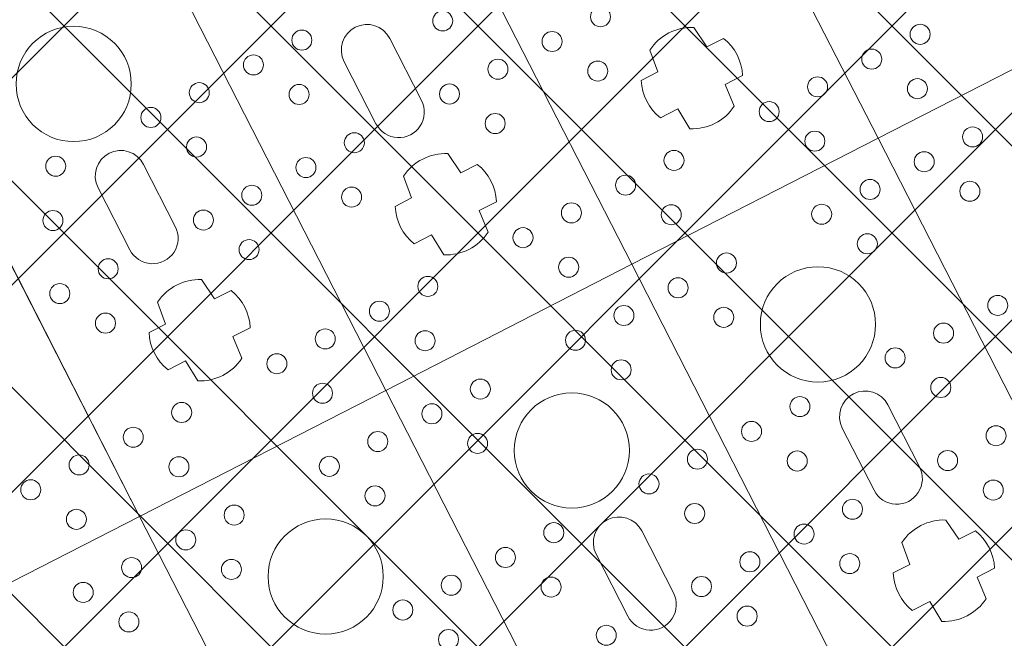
# Model space of a CAD drawing. Header units: metres. Extents: x 7472034 to 8439876, y 5890181 to 5961460.
# Tile 125 of 202: x 8439520.54 to 8439522.67, y 5890370.53 to 5890371.87. Entities that reach past the tile are written whole.
import ezdxf
from ezdxf import colors
from ezdxf.entities.mleader import LeaderData, LeaderLine
from ezdxf.math import Vec2, Vec3

# ---------------------------------------------------------------- set-up
doc = ezdxf.new("R2010")
doc.units = ezdxf.units.M
doc.header["$MEASUREMENT"] = 0
doc.linetypes.add('$0$L218_500', pattern=[1, 0.5, -0.5])
doc.layers.get('0').update_dxf_attribs({"linetype": 'CONTINUOUS', "lineweight": 5})
doc.layers.get('Defpoints').update_dxf_attribs({"linetype": 'CONTINUOUS'})
for name, color, linetype, lineweight in [('### Krawężnik', 6, 'CONTINUOUS', 35), ('_IS_kd_krata', 114, 'CONTINUOUS', 30), ('KOLOR-OBIEKT', 21, 'CONTINUOUS', 13), ('ZAG-obrys 018 wymiary', 7, 'CONTINUOUS', 18), ('ZAG-OPIS_020', 7, 'CONTINUOUS', 25)]:
    doc.layers.add(name, color=color, linetype=linetype, lineweight=lineweight)
doc.layers.add('100_rzut_wym_wew', color=7, linetype='CONTINUOUS')
doc.layers.add('_IS.BLOK.KD.doziemne', color=7, linetype='CONTINUOUS')
doc.styles.add('DIM', font='simplex.shx', dxfattribs={"width": 0.8})
doc.styles.add('RS', font='Romans.shx', dxfattribs={"width": 0.7})
doc.dimstyles.new('DIM-WEW_500', dxfattribs={"dimscale": 5, "dimtxt": 18, "dimasz": 10, "dimexe": 4, "dimexo": 8, "dimgap": 5, "dimtad": 1, "dimlfac": 0.01, "dimzin": 9, "dimdsep": 46, "dimtxsty": 'DIM', "dimblk": 'ARCHTICK', "dimcen": 5, "dimclrt": 112, "dimadec": 4, "dimazin": 2, "dimtfac": 4, "dimtmove": 0, "dimatfit": 3, "dimldrblk": 'ARCHTICK', "dimfxl": 0, "dimtolj": 1, "dimlwd": 13, "dimarcsym": 0})
pattern_1 = [(45, (967499.2092647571, -71042.97165620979), (-0.2245064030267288, 0.2245064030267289), []), (135, (967499.2092647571, -71042.97165620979), (-0.2245064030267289, -0.2245064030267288), [])]

# ---------------------------------------------------------------- blocks, each defined once
blk = doc.blocks.new('_Oblique')
at = {"color": 0, "linetype": 'ByBlock', "lineweight": -2}
blk.add_line((-0.5, -0.5), (0.5, 0.5), dxfattribs=at)
blk = doc.blocks.new('*D57')
at = {"layer": 'Defpoints', "color": 0, "linetype": 'Continuous'}
for p in [(8439539.50265294, 5890379.021735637, 7.079631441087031e-07), (8439518.672365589, 5890368.360632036), (8439519.01227277, 5890367.69650152)]:
    blk.add_point(p, dxfattribs=at)
at = {"layer": 'ZAG-obrys 018 wymiary', "color": 0, "linetype": 'Continuous', "lineweight": 13}
blk.add_line((8439539.84256012, 5890378.357605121), (8439519.01227277, 5890367.69650152), dxfattribs=at)
at = {"layer": 'ZAG-obrys 018 wymiary', "color": 0, "linetype": 'Continuous', "lineweight": -2}
for p, q in [((8439539.84256012, 5890378.357605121), (8439540.024801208, 5890378.001531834)), ((8439519.01227277, 5890367.69650152), (8439519.194513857, 5890367.340428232))]:
    blk.add_line(p, q, dxfattribs=at)
at = {"layer": 'ZAG-obrys 018 wymiary', "color": 0, "linetype": 'Continuous', "lineweight": 13, "xscale": 0.3, "yscale": 0.3, "zscale": 0.3}
for p, rotation in [((8439539.84256012, 5890378.357605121), 27.10372084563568), ((8439519.01227277, 5890367.69650152), 207.1037208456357)]:
    blk.add_blockref('_Oblique', p, dxfattribs=dict(at, rotation=rotation))
at = {"layer": 'ZAG-obrys 018 wymiary', "color": 112, "linetype": 'Continuous', "lineweight": 25, "insert": (8439529.154054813, 5890373.561163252), "char_height": 0.8, "attachment_point": 5, "rotation": 27.103720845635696, "style": 'RS'}
blk.add_mtext('\\A1;23.4', dxfattribs=at)
blk = doc.blocks.new('_ArchTick')
at = {"layer": '100_rzut_wym_wew', "color": 0, "linetype": 'Continuous', "const_width": 0.15}
blk.add_lwpolyline([(-0.5, -0.5), (0.5, 0.5)], dxfattribs=at)
blk = doc.blocks.new('A$C1D2679FE')
at = {"layer": 'KOLOR-OBIEKT', "lineweight": 9, "ltscale": 200}
h = blk.add_hatch(dxfattribs=at)
h.set_pattern_fill('ANSI37', color=253, scale=0.1, angle=16)
h.set_pattern_definition([(61, (-7471780.020262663, -5961378.212846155), (-0.2776917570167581, 0.153927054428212), []), (151, (-7471780.020262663, -5961378.212846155), (-0.153927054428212, -0.2776917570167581), [])])
edge = h.paths.add_edge_path()
edge.add_line((196.975401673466, 33.54016214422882), (192.3495923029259, 34.13512154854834))
edge.add_line((192.3495923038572, 34.13512154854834), (187.7176397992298, 34.7308710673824))
edge.add_line((187.7176398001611, 34.7308710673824), (178.5077782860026, 36.15998750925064))
edge.add_line((178.5077782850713, 36.15998750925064), (176.6601969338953, 36.5026140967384))
edge.add_arc((181.3685569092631, 38.18527459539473), 5.000000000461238, 199.6657310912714, 261.1796204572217)
edge.add_line((180.6018702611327, 33.24440507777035), (187.358021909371, 32.19603671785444))
edge.add_line((187.3580219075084, 32.19603671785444), (192.0230219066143, 31.59603671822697))
edge.add_line((192.0230219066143, 31.59603671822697), (196.6880219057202, 30.9960367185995))
edge.add_line((196.6880219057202, 30.9960367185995), (201.9780219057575, 30.48103671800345))
edge.add_line((201.9780219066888, 30.48103671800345), (207.2680219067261, 29.96603671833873))
edge.add_line((207.2680219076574, 29.96603671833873), (216.468021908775, 29.35603671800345))
edge.add_line((216.4680219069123, 29.35603671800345), (221.8830219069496, 29.11103671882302))
edge.add_line((221.8830219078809, 29.11103671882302), (227.2980219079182, 28.86603671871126))
edge.add_line((227.2980219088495, 28.86603671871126), (233.718021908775, 28.60103671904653))
edge.add_line((233.7180219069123, 28.60103671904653), (240.1380219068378, 28.33603671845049))
edge.add_line((240.1380219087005, 28.33603671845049), (245.3280219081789, 28.076036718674))
edge.add_line((245.3280219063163, 28.076036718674), (246.1380219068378, 28.00603671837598))
edge.add_line((246.1380219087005, 28.00603671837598), (248.4280219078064, 27.98603671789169))
edge.add_line((248.4280219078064, 27.98603671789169), (251.4080219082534, 28.33603671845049))
edge.add_line((251.4080219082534, 28.33603671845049), (255.3380219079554, 29.13603671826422))
edge.add_line((255.3380219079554, 29.13603671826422), (258.1480219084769, 30.35603671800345))
edge.add_line((258.1480219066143, 30.35603671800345), (260.6280219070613, 32.076036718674))
edge.add_line((260.6280219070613, 32.076036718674), (262.7080219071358, 34.29603671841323))
edge.add_line((262.7080219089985, 34.29603671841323), (264.3880219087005, 36.826036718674))
edge.add_line((264.3880219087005, 36.826036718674), (265.608021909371, 39.59603671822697))
edge.add_line((265.6080219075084, 39.59603671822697), (266.4080219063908, 42.53603671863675))
edge.add_line((266.4080219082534, 42.53603671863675), (266.6380219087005, 45.60603671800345))
edge.add_line((266.6380219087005, 45.60603671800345), (266.3380219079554, 48.59603671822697))
edge.add_line((266.3380219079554, 48.59603671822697), (265.628021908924, 51.53603671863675))
edge.add_line((265.6280219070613, 51.53603671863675), (264.5280219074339, 54.28603671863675))
edge.add_line((264.5280219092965, 54.28603671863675), (263.3880219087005, 57.11603671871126))
edge.add_line((263.3880219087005, 57.11603671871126), (262.5430219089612, 59.47103671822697))
edge.add_line((262.5430219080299, 59.47103671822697), (261.6980219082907, 61.826036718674))
edge.add_line((261.6980219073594, 61.826036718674), (260.5980219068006, 65.15103671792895))
edge.add_line((260.5980219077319, 65.15103671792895), (259.4980219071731, 68.47603671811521))
edge.add_line((259.4980219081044, 68.47603671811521), (257.3916487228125, 67.77919145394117))
edge.add_line((257.3916487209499, 67.77919145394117), (258.1675714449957, 64.34697791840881))
edge.add_line((258.167571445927, 64.34697791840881), (259.2776264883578, 60.99158426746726))
edge.add_line((259.2776264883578, 60.99158426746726), (260.1334384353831, 58.60645156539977))
edge.add_line((260.1334384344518, 58.60645156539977), (260.9950570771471, 56.20513570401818))
edge.add_line((260.9950570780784, 56.20513570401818), (262.1522789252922, 53.33238322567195))
edge.add_line((262.1522789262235, 53.33238322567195), (263.1827648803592, 50.75616833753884))
edge.add_line((263.1827648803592, 50.75616833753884), (263.8083402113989, 48.16575780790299))
edge.add_line((263.8083402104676, 48.16575780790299), (264.0684198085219, 45.57363114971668))
edge.add_line((264.0684198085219, 45.57363114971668), (263.8734869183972, 42.97170083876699))
edge.add_line((263.8734869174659, 42.97170083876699), (263.1880731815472, 40.45280535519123))
edge.add_line((263.1880731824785, 40.45280535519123), (262.1337886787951, 38.05906103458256))
edge.add_line((262.1337886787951, 38.05906103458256), (260.6936748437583, 35.89031817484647))
edge.add_line((260.6936748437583, 35.89031817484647), (258.9457271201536, 34.02472012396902))
edge.add_line((258.9457271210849, 34.02472012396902), (256.8967191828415, 32.60363397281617))
edge.add_line((256.8967191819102, 32.60363397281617), (254.5645412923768, 31.59108698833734))
edge.add_line((254.5645412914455, 31.59108698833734), (251.0026761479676, 30.86602538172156))
edge.add_line((251.0026761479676, 30.86602538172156), (248.2893446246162, 30.54734550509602))
edge.add_line((248.2893446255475, 30.54734550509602), (246.2595893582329, 30.56507262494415))
edge.add_line((246.2595893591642, 30.56507262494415), (245.5023283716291, 30.63051493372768))
edge.add_line((245.5023283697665, 30.63051493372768), (240.2548571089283, 30.89339403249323))
edge.add_line((240.2548571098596, 30.89339403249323), (233.8236017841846, 31.1588586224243))
edge.add_line((233.8236017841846, 31.1588586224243), (227.4086662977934, 31.42364957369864))
edge.add_line((227.4086662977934, 31.42364957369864), (221.9987299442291, 31.66842047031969))
edge.add_line((221.9987299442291, 31.66842047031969), (217.4544723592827, 31.90290945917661))
edge.add_line((217.4544723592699, 31.90290945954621), (217.0910134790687, 31.92589690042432))
edge.add_line((217.0910134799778, 31.92589689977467), (214.8768218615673, 32.06593639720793))
edge.add_line((214.876821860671, 32.06593639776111), (207.0033997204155, 32.56390146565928))
edge.add_line((207.0033997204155, 32.56390146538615), (202.2260741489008, 33.02899081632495))
edge.add_line((202.2260741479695, 33.02899081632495), (196.975401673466, 33.54016214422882))
blk = doc.blocks.new('*U25')
at = {"lineweight": 5}
for p, q in [((3600, 5399.400023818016), (3600, 4799.399999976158)), ((3600.000047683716, 4799.399999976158), (3600.000047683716, 5399.400023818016)), ((3600.000047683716, 4799.400023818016), (2400, 4799.400023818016)), ((2400, 4799.399999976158), (3600.000047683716, 4799.399999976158)), ((3600, 4799.400023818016), (3600, 4199.399999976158)), ((4800.000047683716, 4799.400023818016), (3600, 4799.400023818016)), ((3600, 4799.399999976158), (4800.000047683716, 4799.399999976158)), ((3600.000047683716, 4199.399999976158), (3600.000047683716, 4799.400023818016)), ((3254.200035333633, 4599.411807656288), (3254.200035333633, 4559.277798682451)), ((3345.251703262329, 4557.341433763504), (3345.251703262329, 4599.661098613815)), ((4454.200035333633, 4599.411807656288), (4454.200035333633, 4559.277798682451)), ((4545.251703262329, 4557.341433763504), (4545.251703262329, 4599.661098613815)), ((3254.200035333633, 4559.277798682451), (3203.997000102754, 4553.097492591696)), ((3395.871898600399, 4553.33129808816), (3345.251703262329, 4557.341433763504)), ((4275.600023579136, 4554.900012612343), (4124.400023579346, 4554.900011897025)), ((4454.200035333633, 4559.277798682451), (4403.997000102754, 4553.097492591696)), ((4595.871898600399, 4553.33129808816), (4545.251703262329, 4557.341433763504)), ((3203.997000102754, 4445.702531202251), (3254.200035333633, 4439.522225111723)), ((3345.251703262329, 4441.45859003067), (3395.871898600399, 4445.468725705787)), ((4124.400023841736, 4443.900011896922), (4275.600023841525, 4443.900011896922)), ((4403.997000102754, 4445.702531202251), (4454.200035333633, 4439.522225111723)), ((4545.251703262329, 4441.45859003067), (4595.871898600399, 4445.468725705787)), ((3254.200035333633, 4439.522225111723), (3254.200035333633, 4399.388216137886)), ((3345.251703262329, 4399.138925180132), (3345.251703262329, 4441.45859003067)), ((4454.200035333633, 4439.522225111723), (4454.200035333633, 4399.388216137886)), ((4545.251703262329, 4399.138925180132), (4545.251703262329, 4441.45859003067)), ((3600.000047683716, 4199.400023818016), (2400, 4199.400023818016)), ((2400, 4199.399999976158), (3600.000047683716, 4199.399999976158)), ((3600, 4199.400023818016), (3600, 3599.399999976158)), ((4800.000047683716, 4199.400023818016), (3600, 4199.400023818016)), ((3600, 4199.399999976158), (4800.000047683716, 4199.399999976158)), ((3600.000047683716, 3599.399999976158), (3600.000047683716, 4199.400023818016)), ((3254.200035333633, 3999.411807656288), (3254.200035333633, 3959.277798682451)), ((3345.251703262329, 3957.341433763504), (3345.251703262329, 3999.661098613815)), ((3075.600023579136, 3954.900012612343), (2924.400023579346, 3954.900011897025)), ((3254.200035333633, 3959.277798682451), (3203.997000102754, 3953.097492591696)), ((3395.871898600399, 3953.33129808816), (3345.251703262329, 3957.341433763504)), ((4275.600023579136, 3954.900012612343), (4124.400023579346, 3954.900011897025)), ((3203.997000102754, 3845.702531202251), (3254.200035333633, 3839.522225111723)), ((2924.400023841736, 3843.900011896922), (3075.600023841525, 3843.900011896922)), ((3254.200035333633, 3839.522225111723), (3254.200035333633, 3799.388216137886)), ((3345.251703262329, 3841.45859003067), (3395.871898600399, 3845.468725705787)), ((3345.251703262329, 3799.138925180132), (3345.251703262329, 3841.45859003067)), ((4124.400023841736, 3843.900011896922), (4275.600023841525, 3843.900011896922)), ((3600.000047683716, 3599.400023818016), (2400, 3599.400023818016)), ((2400, 3599.399999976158), (3600.000047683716, 3599.399999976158)), ((3600, 3599.400023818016), (3600, 2999.399999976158)), ((4800.000047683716, 3599.400023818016), (3600, 3599.400023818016)), ((3600, 3599.399999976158), (4800.000047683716, 3599.399999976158)), ((3600.000047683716, 2999.399999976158), (3600.000047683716, 3599.400023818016)), ((3254.200035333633, 3399.411807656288), (3254.200035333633, 3359.277798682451)), ((3345.251703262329, 3357.341433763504), (3345.251703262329, 3399.661098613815)), ((3075.600023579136, 3354.900012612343), (2924.400023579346, 3354.900011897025)), ((3254.200035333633, 3359.277798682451), (3203.997000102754, 3353.097492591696)), ((3395.871898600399, 3353.33129808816), (3345.251703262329, 3357.341433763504)), ((2924.400023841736, 3243.900011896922), (3075.600023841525, 3243.900011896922)), ((3203.997000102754, 3245.702531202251), (3254.200035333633, 3239.522225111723)), ((3254.200035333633, 3239.522225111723), (3254.200035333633, 3199.388216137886)), ((3345.251703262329, 3241.45859003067), (3395.871898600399, 3245.468725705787)), ((3345.251703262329, 3199.138925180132), (3345.251703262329, 3241.45859003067)), ((3600.000047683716, 2999.400023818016), (2400, 2999.400023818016)), ((2400, 2999.399999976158), (3600.000047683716, 2999.399999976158)), ((3600, 2999.400023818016), (3600, 2399.399999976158)), ((4800.000047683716, 2999.400023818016), (3600, 2999.400023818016)), ((3600, 2999.399999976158), (4800.000047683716, 2999.399999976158)), ((3600.000047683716, 2399.399999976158), (3600.000047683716, 2999.400023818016))]:
    blk.add_line(p, q, dxfattribs=at)
for centre, radius in [((3440.936357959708, 4983.400011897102), 21.7392778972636), ((3690.936357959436, 4983.400011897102), 21.73927789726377), ((3543.127355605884, 4924.400011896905), 21.7392778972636), ((3793.127355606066, 4924.400011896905), 21.73927789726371), ((3440.936357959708, 4865.400011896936), 21.7392778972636), ((3690.936357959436, 4865.400011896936), 21.73927789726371), ((4040.936357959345, 4865.400011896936), 21.73927789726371), ((3440.936357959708, 4733.400011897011), 21.7392778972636), ((3690.936357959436, 4733.400011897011), 21.7392778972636), ((4040.936357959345, 4733.400011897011), 21.7392778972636), ((4290.936357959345, 4733.400011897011), 21.73927789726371), ((3543.127355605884, 4674.400011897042), 21.7392778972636), ((3793.127355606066, 4674.400011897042), 21.73927789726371), ((4143.127355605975, 4674.400011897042), 21.7392778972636), ((4393.127355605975, 4674.400011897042), 21.7392778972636), ((3440.936357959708, 4615.400011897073), 21.7392778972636), ((3690.936357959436, 4615.400011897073), 21.73927789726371), ((4040.936357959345, 4615.400011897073), 21.73927789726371), ((4290.936357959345, 4615.400011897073), 21.7392778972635), ((3900.000023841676, 4499.400011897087), 125), ((3090.936357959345, 4383.400011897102), 21.73927789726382), ((3440.936357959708, 4383.400011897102), 21.7392778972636), ((3690.936357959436, 4383.400011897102), 21.73927789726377), ((4040.936357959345, 4383.400011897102), 21.73927789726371), ((4290.936357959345, 4383.400011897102), 21.73927789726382), ((3193.127355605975, 4324.400011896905), 21.7392778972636), ((3543.127355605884, 4324.400011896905), 21.7392778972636), ((3793.127355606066, 4324.400011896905), 21.73927789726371), ((4143.127355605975, 4324.400011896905), 21.7392778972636), ((4393.127355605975, 4324.400011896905), 21.7392778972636), ((3090.936357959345, 4265.400011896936), 21.73927789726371), ((3440.936357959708, 4265.400011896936), 21.7392778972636), ((3690.936357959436, 4265.400011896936), 21.73927789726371), ((4040.936357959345, 4265.400011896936), 21.73927789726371), ((4290.936357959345, 4265.400011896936), 21.73927789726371), ((3090.936357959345, 4133.400011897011), 21.73927789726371), ((3440.936357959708, 4133.400011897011), 21.7392778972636), ((3690.936357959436, 4133.400011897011), 21.7392778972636), ((4040.936357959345, 4133.400011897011), 21.7392778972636), ((4290.936357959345, 4133.400011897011), 21.73927789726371), ((2943.127355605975, 4074.400011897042), 21.7392778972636), ((3193.127355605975, 4074.400011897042), 21.7392778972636), ((3543.127355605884, 4074.400011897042), 21.7392778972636), ((3793.127355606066, 4074.400011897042), 21.73927789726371), ((4143.127355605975, 4074.400011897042), 21.7392778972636), ((4393.127355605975, 4074.400011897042), 21.7392778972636), ((3090.936357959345, 4015.400011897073), 21.7392778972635), ((3440.936357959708, 4015.400011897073), 21.7392778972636), ((3690.936357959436, 4015.400011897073), 21.73927789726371), ((3900.000023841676, 3899.400011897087), 125), ((4040.936357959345, 4015.400011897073), 21.73927789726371), ((4290.936357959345, 4015.400011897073), 21.7392778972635), ((2840.936357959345, 3783.400011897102), 21.73927789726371), ((3090.936357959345, 3783.400011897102), 21.73927789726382), ((3440.936357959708, 3783.400011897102), 21.7392778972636), ((3690.936357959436, 3783.400011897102), 21.73927789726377), ((4040.936357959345, 3783.400011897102), 21.73927789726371), ((4290.936357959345, 3783.400011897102), 21.73927789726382), ((2943.127355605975, 3724.400011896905), 21.7392778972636), ((3193.127355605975, 3724.400011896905), 21.7392778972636), ((3543.127355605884, 3724.400011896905), 21.7392778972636), ((3793.127355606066, 3724.400011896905), 21.73927789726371), ((4143.127355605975, 3724.400011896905), 21.7392778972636), ((2840.936357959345, 3665.400011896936), 21.73927789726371), ((3090.936357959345, 3665.400011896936), 21.73927789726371), ((3440.936357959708, 3665.400011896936), 21.7392778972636), ((3690.936357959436, 3665.400011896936), 21.73927789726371), ((4040.936357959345, 3665.400011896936), 21.73927789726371), ((2840.936357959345, 3533.400011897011), 21.7392778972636), ((3090.936357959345, 3533.400011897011), 21.73927789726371), ((3440.936357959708, 3533.400011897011), 21.7392778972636), ((3690.936357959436, 3533.400011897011), 21.7392778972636), ((4040.936357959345, 3533.400011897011), 21.7392778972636), ((2943.127355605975, 3474.400011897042), 21.7392778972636), ((3193.127355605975, 3474.400011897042), 21.7392778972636), ((3543.127355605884, 3474.400011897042), 21.7392778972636), ((3793.127355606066, 3474.400011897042), 21.73927789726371), ((4143.127355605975, 3474.400011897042), 21.7392778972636), ((2700.000023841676, 3299.400011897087), 125), ((2840.936357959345, 3415.400011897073), 21.73927789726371), ((3090.936357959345, 3415.400011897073), 21.7392778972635), ((3440.936357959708, 3415.400011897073), 21.7392778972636), ((3690.936357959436, 3415.400011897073), 21.73927789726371), ((3900.000023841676, 3299.400011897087), 125), ((4040.936357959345, 3415.400011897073), 21.73927789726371), ((2840.936357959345, 3183.400011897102), 21.73927789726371), ((3090.936357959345, 3183.400011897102), 21.73927789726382), ((3440.936357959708, 3183.400011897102), 21.7392778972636), ((3690.936357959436, 3183.400011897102), 21.73927789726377), ((2943.127355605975, 3124.400011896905), 21.7392778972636), ((3193.127355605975, 3124.400011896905), 21.7392778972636), ((3543.127355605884, 3124.400011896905), 21.7392778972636), ((3793.127355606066, 3124.400011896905), 21.73927789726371), ((3090.936357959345, 3065.400011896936), 21.73927789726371), ((3440.936357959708, 3065.400011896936), 21.7392778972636), ((3690.936357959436, 3065.400011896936), 21.73927789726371), ((3440.936357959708, 2933.400011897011), 21.7392778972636), ((3690.936357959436, 2933.400011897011), 21.7392778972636), ((3543.127355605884, 2874.400011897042), 21.7392778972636), ((3793.127355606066, 2874.400011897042), 21.73927789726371), ((3440.936357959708, 2815.400011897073), 21.7392778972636), ((3690.936357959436, 2815.400011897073), 21.73927789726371)]:
    blk.add_circle(centre, radius, dxfattribs=at)
for centre, radius, start, end in [((3300.000023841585, 4499.400011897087), 110, 65.70851514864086, 114.6052205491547), ((4500.000023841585, 4499.400011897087), 110, 65.70851514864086, 114.6052205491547), ((3300.000023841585, 4499.400011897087), 109.9999999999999, 150.7803558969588, 209.2196441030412), ((3300.000023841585, 4499.400011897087), 110.0000000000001, 330.640722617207, 29.35927738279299), ((4124.400023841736, 4499.400011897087), 55.50000000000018, 90.00000026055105, 270), ((4275.600023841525, 4499.400011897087), 55.50000000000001, 270, 90.00000026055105), ((4500.000023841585, 4499.400011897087), 109.9999999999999, 150.7803558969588, 209.2196441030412), ((4500.000023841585, 4499.400011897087), 110.0000000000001, 330.640722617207, 29.35927738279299), ((3300.000023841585, 4499.400011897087), 110, 245.3947794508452, 294.2914848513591), ((4500.000023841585, 4499.400011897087), 110, 245.3947794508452, 294.2914848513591), ((3300.000023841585, 3899.400011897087), 110, 65.70851514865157, 114.6052205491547), ((2924.400023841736, 3899.400011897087), 55.50000000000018, 90.00000026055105, 270), ((3075.600023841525, 3899.400011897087), 55.50000000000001, 270, 90.00000026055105), ((3300.000023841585, 3899.400011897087), 109.9999999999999, 150.7803558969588, 209.2196441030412), ((3300.000023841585, 3899.400011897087), 110.0000000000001, 330.6407226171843, 29.35927738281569), ((4124.400023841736, 3899.400011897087), 55.50000000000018, 90.00000026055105, 270), ((4275.600023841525, 3899.400011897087), 55.50000000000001, 270, 90.00000026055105), ((3300.000023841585, 3899.400011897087), 110, 245.3947794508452, 294.2914848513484), ((3300.000023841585, 3299.400011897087), 110, 65.70851514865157, 114.6052205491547), ((2924.400023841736, 3299.400011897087), 55.50000000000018, 90.00000026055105, 270), ((3075.600023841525, 3299.400011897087), 55.50000000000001, 270, 90.00000026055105), ((3300.000023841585, 3299.400011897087), 109.9999999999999, 150.7803558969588, 209.2196441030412), ((3300.000023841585, 3299.400011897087), 110.0000000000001, 330.6407226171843, 29.35927738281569), ((3300.000023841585, 3299.400011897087), 110, 245.3947794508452, 294.2914848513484)]:
    blk.add_arc(centre, radius, start, end, dxfattribs=at)
blk = doc.blocks.new('JPII.KD_aktualizacja rzędnych_20.12.2024')
at = {"layer": '_IS_kd_krata', "color": 124, "xscale": 0.001, "yscale": 0.001, "zscale": 0.001, "rotation": 297.1037209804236}
blk.add_blockref('*U25', (8438656.864760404, 5890668.440994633, 7.079631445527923e-07), dxfattribs=at)

msp = doc.modelspace()

# ---------------------------------------------------------------- hatches: boundary and pattern name
at = {"layer": 'KOLOR-OBIEKT', "lineweight": 9}
h = msp.add_hatch(dxfattribs=at)
h.set_pattern_fill('ANSI37', color=73, scale=0.1)
h.set_pattern_definition(pattern_1)
edge = h.paths.add_edge_path()
edge.add_arc((8439443.60123986, 5890379.17988472), 6.652831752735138, 296.7043321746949, 335.0331150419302)
edge.add_arc((8439476.194075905, 5890367.917634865), 27.87464989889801, 155.1393615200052, 162.3446315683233, ccw=False)
edge.add_arc((8439457.399943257, 5890376.211109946), 7.345078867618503, 127.98309878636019, 152.2023641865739, ccw=False)
edge.add_arc((8439457.741930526, 5890376.488713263), 7.349948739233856, 107.1989600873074, 131.4182254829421, ccw=False)
edge.add_line((8439455.568618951, 5890383.509999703), (8439473.898437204, 5890392.710084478))
edge.add_arc((8439481.742870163, 5890376.384611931), 18.11232128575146, 99.26977735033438, 115.6644084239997, ccw=False)
edge.add_line((8439478.825278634, 5890394.260401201), (8439481.377171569, 5890394.321440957))
edge.add_arc((8439482.909595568, 5890377.390082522), 17.00056533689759, 88.22393661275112, 95.17163768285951, ccw=False)
edge.add_arc((8439482.561499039, 5890405.235869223), 10.88860248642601, 274.6092070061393, 298.9976789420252)
edge.add_arc((8443006.923870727, 5883371.657126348), 7856.29059094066, 116.59181359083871, 116.61107962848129, ccw=False)
edge.add_arc((8439465.895823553, 5890431.340313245), 42.15757971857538, 305.2087751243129, 306.7865132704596)
edge.add_arc((8439488.80074795, 5890400.283338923), 3.577668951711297, 310.8590814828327, 340.7280968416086)
edge.add_line((8439492.177934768, 5890399.102523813), (8439493.275267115, 5890403.980640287))
edge.add_line((8439493.275267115, 5890403.980640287), (8439502.266345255, 5890408.28072203))
edge.add_line((8439502.266345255, 5890408.28072203), (8439504.844191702, 5890407.694009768))
edge.add_line((8439504.844191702, 5890407.694009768), (8439506.125281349, 5890405.329609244))
edge.add_arc((8439507.019670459, 5890405.776898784), 0.9999999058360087, 206.5699188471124, 283.6833393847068)
edge.add_line((8439507.256226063, 5890404.805280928), (8439511.624560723, 5890406.970734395))
edge.add_line((8439511.624560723, 5890406.970734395), (8439511.39896348, 5890407.420225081))
edge.add_line((8439511.39896348, 5890407.420225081), (8439510.561982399, 5890407.017405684))
edge.add_line((8439510.561982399, 5890407.017405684), (8439509.330427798, 5890409.481424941))
edge.add_line((8439509.330427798, 5890409.481424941), (8439512.635426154, 5890411.138401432))
edge.add_line((8439512.635426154, 5890411.138401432), (8439512.638568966, 5890411.136467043))
edge.add_line((8439512.638568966, 5890411.136467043), (8439515.998443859, 5890412.829496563))
edge.add_line((8439515.998443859, 5890412.829496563), (8439517.239018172, 5890410.325621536))
edge.add_line((8439517.239018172, 5890410.325621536), (8439513.919446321, 5890408.633274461))
edge.add_line((8439513.919446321, 5890408.633274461), (8439514.091312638, 5890408.235941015))
edge.add_line((8439514.091312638, 5890408.235941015), (8439518.839102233, 5890410.604261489))
edge.add_line((8439518.839102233, 5890410.604261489), (8439518.585943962, 5890412.843737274))
edge.add_line((8439518.585943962, 5890412.843737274), (8439518.274555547, 5890413.628049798))
edge.add_line((8439518.274555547, 5890413.628049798), (8439517.839658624, 5890414.494365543))
edge.add_line((8439517.839658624, 5890414.494365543), (8439524.310164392, 5890417.742607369))
edge.add_line((8439524.310164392, 5890417.742607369), (8439525.122207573, 5890416.124990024))
edge.add_line((8439525.122207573, 5890416.124990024), (8439526.840645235, 5890414.670893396))
edge.add_line((8439526.840645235, 5890414.670893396), (8439527.244697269, 5890414.489695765))
edge.add_arc((8439552.769967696, 5890317.570311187), 100.2242811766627, 102.79246926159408, 104.75471345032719, ccw=False)
edge.add_arc((8439529.321881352, 5890420.105147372), 4.960037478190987, 284.6730648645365, 320.3902958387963)
edge.add_arc((8435016.013859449, 5889290.11735932), 4655.555010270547, 14.00691021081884, 14.04831962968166)
edge.add_line((8439532.327549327, 5890420.207226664), (8439525.877549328, 5890423.127226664))
edge.add_line((8439525.877549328, 5890423.127226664), (8439431.028022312, 5890376.803268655))
edge.add_line((8439431.028022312, 5890376.803268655), (8439435.479127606, 5890375.417226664))
edge.add_line((8439435.479127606, 5890375.417226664), (8439446.590932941, 5890373.236661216))
edge = h.paths.add_edge_path()
edge.add_arc((8439530.228804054, 5890405.916425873), 3.001836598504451, 99.44813666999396, 208.2631515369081)
edge.add_line((8439527.5848402, 5890404.494990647), (8439533.209264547, 5890393.206690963))
edge.add_line((8439533.209264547, 5890393.206690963), (8439519.17443581, 5890386.185049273))
edge.add_line((8439519.17443581, 5890386.185049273), (8439523.57812012, 5890377.411604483))
edge.add_line((8439523.57812012, 5890377.411604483), (8439517.455507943, 5890374.324033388))
edge.add_line((8439517.455507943, 5890374.324033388), (8439517.445860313, 5890374.319191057))
edge.add_line((8439517.445860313, 5890374.319191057), (8439517.33905848, 5890374.265585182))
edge.add_line((8439517.33905848, 5890374.265585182), (8439516.815779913, 5890375.308140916))
edge.add_line((8439516.815779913, 5890375.308140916), (8439511.370501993, 5890372.574998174))
edge.add_line((8439511.370501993, 5890372.574998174), (8439511.888417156, 5890371.529804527))
edge.add_line((8439511.888417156, 5890371.529804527), (8439506.425671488, 5890368.787948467))
edge.add_line((8439506.425671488, 5890368.787948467), (8439505.890341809, 5890369.841556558))
edge.add_line((8439505.890341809, 5890369.841556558), (8439505.8884594, 5890369.869391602))
edge.add_line((8439505.8884594, 5890369.869391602), (8439500.283276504, 5890366.97762632))
edge.add_line((8439500.283276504, 5890366.97762632), (8439519.478066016, 5890366.160130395))
edge.add_line((8439519.478066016, 5890366.160130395), (8439542.767549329, 5890378.417226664))
edge.add_line((8439542.767549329, 5890378.417226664), (8439538.675788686, 5890394.802262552))
edge.add_line((8439538.675788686, 5890394.802262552), (8439537.066416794, 5890401.238139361))
edge.add_line((8439537.066416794, 5890401.238139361), (8439535.557306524, 5890407.69906358))
edge.add_arc((8439531.145391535, 5890400.872499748), 8.128158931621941, 57.12596579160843, 99.98506404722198)
edge = h.paths.add_edge_path()
edge.add_line((8439470.194509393, 5890384.137651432), (8439461.355169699, 5890379.697090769))
edge.add_line((8439461.355169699, 5890379.697090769), (8439460.080861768, 5890379.068371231))
edge.add_line((8439460.080861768, 5890379.068371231), (8439457.869254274, 5890377.642639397))
edge.add_arc((8439460.609507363, 5890373.444653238), 5.013190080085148, 123.1346622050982, 204.022759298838)
edge.add_line((8439456.030540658, 5890371.403786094), (8439459.447549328, 5890370.707226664))
edge.add_line((8439459.447549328, 5890370.707226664), (8439480.497107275, 5890367.736747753))
edge.add_line((8439480.497107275, 5890367.736747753), (8439497.963342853, 5890367.082590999))
edge.add_line((8439497.963342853, 5890367.082590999), (8439496.62020549, 5890369.722641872))
edge.add_line((8439496.62020549, 5890369.722641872), (8439494.91788047, 5890373.087302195))
edge.add_arc((8439489.468037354, 5890366.363615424), 8.654984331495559, 50.97371617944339, 58.22889977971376)
edge.add_line((8439494.025120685, 5890373.721722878), (8439490.036071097, 5890376.575637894))
edge.add_line((8439490.036071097, 5890376.575637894), (8439489.954459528, 5890375.592465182))
edge.add_line((8439489.954459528, 5890375.592465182), (8439490.917133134, 5890375.538648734))
edge.add_line((8439490.917133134, 5890375.538648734), (8439490.678913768, 5890371.956837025))
edge.add_line((8439490.678913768, 5890371.956837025), (8439482.55041443, 5890372.440399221))
edge.add_line((8439482.55041443, 5890372.440399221), (8439482.851718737, 5890376.020734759))
edge.add_line((8439482.851718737, 5890376.020734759), (8439487.354100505, 5890375.749064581))
edge.add_line((8439487.354100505, 5890375.749064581), (8439487.521080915, 5890378.34061919))
edge.add_line((8439487.521080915, 5890378.34061919), (8439481.803471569, 5890382.401025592))
edge.add_arc((8439487.942466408, 5890392.088814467), 11.46911116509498, 231.6002274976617, 237.6382272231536, ccw=False)
edge.add_line((8439480.818489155, 5890383.100518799), (8439480.351152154, 5890383.41057529))
edge.add_line((8439480.351152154, 5890383.41057529), (8439479.210044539, 5890382.939428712))
edge.add_line((8439479.210044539, 5890382.939428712), (8439480.412913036, 5890383.399613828))
edge.add_arc((8439474.682487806, 5890375.167564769), 10.03017472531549, 55.15777404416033, 116.5800473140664)
h.paths.add_polyline_path([(8439461.898919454, 5890370.792156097), (8439462.257176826, 5890373.552492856)], flags=16)
h = msp.add_hatch(dxfattribs=at)
h.set_pattern_fill('ANSI37', color=253, scale=0.1)
h.set_pattern_definition(pattern_1)
edge = h.paths.add_edge_path()
edge.add_arc((8439529.163071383, 5890420.279666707), 5.193757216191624, 276.50229096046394, 320.0240354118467, ccw=False)
edge.add_line((8439529.751227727, 5890415.119319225), (8439525.812744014, 5890414.153171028))
edge.add_line((8439525.812744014, 5890414.153171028), (8439519.208160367, 5890410.804184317))
edge.add_line((8439519.208160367, 5890410.804184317), (8439517.988028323, 5890410.126512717))
edge.add_line((8439517.988028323, 5890410.126512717), (8439514.091312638, 5890408.235941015))
edge.add_line((8439514.091312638, 5890408.235941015), (8439511.613697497, 5890406.992378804))
edge.add_line((8439511.613697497, 5890406.992378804), (8439509.258949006, 5890405.810485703))
edge.add_line((8439509.258949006, 5890405.810485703), (8439507.371756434, 5890404.83508177))
edge.add_arc((8439506.940777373, 5890405.737469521), 1.000023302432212, 206.5712342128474, 295.5290722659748, ccw=False)
edge.add_line((8439506.046377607, 5890405.290148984), (8439504.844186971, 5890407.693988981))
edge.add_line((8439504.844186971, 5890407.693988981), (8439502.261629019, 5890408.281795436))
edge.add_line((8439502.261629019, 5890408.281795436), (8439499.350132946, 5890407.011538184))
edge.add_line((8439499.350132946, 5890407.011538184), (8439493.30510976, 5890403.995621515))
edge.add_line((8439493.30510976, 5890403.995621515), (8439492.177918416, 5890399.102451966))
edge.add_arc((8439488.801253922, 5890400.282879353), 3.577047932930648, 293.05521913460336, 340.73119789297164, ccw=False)
edge.add_line((8439490.202090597, 5890396.991537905), (8439487.801423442, 5890395.78932472))
edge.add_arc((8439482.51122255, 5890404.317896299), 10.03607286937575, 278.1216072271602, 301.8109775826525, ccw=False)
edge.add_line((8439483.9290645, 5890394.382480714), (8439478.825278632, 5890394.260401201))
edge.add_arc((8439481.742870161, 5890376.384611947), 18.11232126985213, 99.26977735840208, 115.6644084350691)
edge.add_line((8439473.898437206, 5890392.710084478), (8439455.537130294, 5890383.494194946))
edge.add_arc((8439458.368862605, 5890375.380272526), 8.593860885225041, 109.2388197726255, 150.5606865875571)
edge.add_line((8439450.884668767, 5890379.604167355), (8439456.921008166, 5890377.849276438))
edge.add_line((8439456.921008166, 5890377.849276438), (8439458.055979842, 5890377.519316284))
edge.add_arc((8439462.056345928, 5890374.376166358), 5.087466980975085, 112.4172144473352, 141.842727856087, ccw=False)
edge.add_line((8439460.116249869, 5890379.079181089), (8439470.201913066, 5890384.141371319))
edge.add_arc((8439474.670732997, 5890375.058466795), 10.12272227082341, 52.60385305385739, 116.19734301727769, ccw=False)
edge.add_line((8439480.818489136, 5890383.100518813), (8439494.035062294, 5890373.735722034))
edge.add_arc((8439499.404929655, 5890380.165137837), 8.376924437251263, 230.1312663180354, 239.1071883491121)
edge.add_arc((8439492.046879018, 5890368.073539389), 5.778072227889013, 28.405105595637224, 58.05675779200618, ccw=False)
edge.add_line((8439497.129307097, 5890370.822183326), (8439498.920012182, 5890367.249241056))
edge.add_line((8439498.920012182, 5890367.249241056), (8439502.137476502, 5890368.864147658))
edge.add_line((8439502.137476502, 5890368.864147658), (8439500.881438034, 5890371.366619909))
edge.add_arc((8439501.41146424, 5890371.651481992), 0.6017260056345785, 32.69127385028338, 208.2557647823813, ccw=False)
edge.add_line((8439501.917872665, 5890371.97648152), (8439503.213570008, 5890369.395299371))
edge.add_line((8439503.213570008, 5890369.395299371), (8439521.788261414, 5890378.745992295))
edge.add_line((8439521.788261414, 5890378.745992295), (8439512.863585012, 5890396.520876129))
edge.add_arc((8439515.497668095, 5890397.863594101), 2.956566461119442, 115.92003145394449, 207.0101116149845, ccw=False)
edge.add_line((8439514.20530482, 5890400.522744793), (8439524.043376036, 5890405.489377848))
edge.add_line((8439524.043376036, 5890405.489377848), (8439526.586557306, 5890407.103247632))
edge.add_line((8439526.586557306, 5890407.103247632), (8439529.129738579, 5890408.717117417))
edge.add_arc((8439531.212438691, 5890401.016589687), 7.97720296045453, 58.08019787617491, 105.13424418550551, ccw=False)
edge.add_line((8439535.43023892, 5890407.787551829), (8439533.14312037, 5890416.942853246))
edge = h.paths.add_edge_path(flags=16)
edge.add_line((8439502.061371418, 5890393.458260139), (8439496.04637926, 5890390.43770596))
edge.add_arc((8439496.464019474, 5890389.751908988), 0.8029575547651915, 121.3407965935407, 301.694103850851)
edge.add_line((8439496.8858806, 5890389.068700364), (8439502.900872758, 5890392.089254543))
edge.add_arc((8439502.27990767, 5890392.650368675), 0.83692694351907, 317.898520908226, 465.1363795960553)
edge = h.paths.add_edge_path(flags=16)
edge.add_line((8439505.00109902, 5890384.089630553), (8439500.444638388, 5890381.798632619))
edge.add_arc((8439500.084983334, 5890382.51322949), 0.8000002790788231, 116.620304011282, 296.7160130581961, ccw=False)
edge.add_line((8439499.72652247, 5890383.228426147), (8439504.283989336, 5890385.517420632))
edge.add_arc((8439504.642916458, 5890384.80371257), 0.7988791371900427, -63.361719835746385, 116.69803695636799, ccw=False)
at = {"layer": 'KOLOR-OBIEKT', "lineweight": 9, "ltscale": 200}
h = msp.add_hatch(dxfattribs=at)
h.set_pattern_fill('ANSI37', color=231, scale=0.1)
h.set_pattern_definition([(45, (967499.202946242, -71042.94610979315), (-0.2245064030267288, 0.2245064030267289), []), (135, (967499.202946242, -71042.94610979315), (-0.2245064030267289, -0.2245064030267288), [])])
edge = h.paths.add_edge_path()
edge.add_line((8439512.863585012, 5890396.520876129), (8439521.788261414, 5890378.745992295))
edge.add_line((8439521.788261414, 5890378.745992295), (8439503.213570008, 5890369.395299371))
edge.add_line((8439503.213570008, 5890369.395299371), (8439501.917872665, 5890371.97648152))
edge.add_arc((8439501.411425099, 5890371.65154851), 0.6017230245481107, 32.6839302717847, 208.2631083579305)
edge.add_line((8439500.881438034, 5890371.366619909), (8439502.137476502, 5890368.864147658))
edge.add_line((8439502.137476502, 5890368.864147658), (8439498.920012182, 5890367.249241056))
edge.add_line((8439498.920012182, 5890367.249241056), (8439497.129307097, 5890370.822183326))
edge.add_line((8439497.129307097, 5890370.822183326), (8439495.555644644, 5890372.655868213))
edge.add_line((8439495.555644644, 5890372.655868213), (8439494.901445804, 5890373.120452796))
edge.add_line((8439494.901445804, 5890373.120452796), (8439497.963342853, 5890367.082590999))
edge.add_line((8439497.963342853, 5890367.082590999), (8439500.283276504, 5890366.97762632))
edge.add_line((8439500.283276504, 5890366.97762632), (8439505.893878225, 5890369.872187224))
edge.add_line((8439505.893878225, 5890369.872187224), (8439506.425671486, 5890368.787948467))
edge.add_line((8439506.425671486, 5890368.787948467), (8439511.888417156, 5890371.529804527))
edge.add_line((8439511.888417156, 5890371.529804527), (8439511.370501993, 5890372.574998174))
edge.add_line((8439511.370501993, 5890372.574998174), (8439516.815852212, 5890375.308177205))
edge.add_line((8439516.815852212, 5890375.308177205), (8439517.338986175, 5890374.26554889))
edge.add_line((8439517.338986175, 5890374.26554889), (8439523.580028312, 5890377.407811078))
edge.add_line((8439523.580028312, 5890377.407811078), (8439519.172527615, 5890386.188842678))
edge.add_line((8439519.172527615, 5890386.188842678), (8439530.098737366, 5890391.695090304))
edge.add_line((8439530.098737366, 5890391.695090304), (8439523.347480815, 5890405.140094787))
edge.add_line((8439523.347480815, 5890405.140094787), (8439514.198986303, 5890400.548291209))
edge.add_arc((8439515.544616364, 5890397.867007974), 3.00000000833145, 116.6502652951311, 206.6609883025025)
h.paths.add_polyline_path([(8439514.64326723, 5890399.651613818), (8439522.901414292, 5890403.796535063), (8439528.750976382, 5890392.142141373), (8439520.49282829, 5890387.997219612)], flags=16)

# ---------------------------------------------------------------- block references
at = {"layer": '### Krawężnik', "color": 1, "linetype": 'Continuous', "lineweight": 60, "ltscale": 0.2}
msp.add_blockref('A$C1D2679FE', (8439279.223208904, 5890335.266736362), dxfattribs=at)
at = {"layer": '_IS.BLOK.KD.doziemne', "linetype": '$0$L218_500'}
msp.add_blockref('JPII.KD_aktualizacja rzędnych_20.12.2024', (859.6212462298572, -295.8072097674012), dxfattribs=at)
at = {"layer": '_IS_kd_krata', "color": 124, "xscale": 0.001, "yscale": 0.001, "zscale": 0.001, "rotation": 297.1037209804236}
msp.add_blockref('*U25', (8439516.486006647, 5890372.63378484, 7.079631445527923e-07), dxfattribs=at)

# ---------------------------------------------------------------- dimensions: what is measured, and where the dimension line sits
at = {"layer": 'ZAG-obrys 018 wymiary', "linetype": 'Continuous', "lineweight": 25}
dim = msp.add_aligned_dim(p1=(8439539.50265294, 5890379.021735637, 7.079631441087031e-07), p2=(8439518.672365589, 5890368.360632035), distance=0.7460604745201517, dimstyle='DIM-WEW_500', override={"dimscale": 0.1, "dimtxt": 8, "dimasz": 3, "dimgap": 2, "dimlfac": 1, "dimtxsty": 'RS', "dimblk1": 'Oblique', "dimblk2": 'Oblique', "dimsah": 1, "dimfxl": 50, "dimfxlon": 1}, dxfattribs=at)
dim.commit()
dim.dimension.update_dxf_attribs({"geometry": '*D57', "text_midpoint": (8439529.154054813, 5890373.561163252)})

# ---------------------------------------------------------------- leaders
at = {"layer": 'ZAG-OPIS_020', "lineweight": 25}
ml = msp.add_multileader_mtext('Standard', dxfattribs=at)
ml.set_content('\\A1;miejce na\\Pautomat paczkowy', color=256, style='RS')
ml.set_leader_properties()
ml.build(insert=Vec2(0, 0))
ml.multileader.update_dxf_attribs({"text_left_attachment_type": 2, "text_right_attachment_type": 2, "dogleg_length": 0.2, "arrow_head_size": 0.25})
ctx = ml.context
ctx.base_point, ctx.char_height, ctx.arrow_head_size, ctx.landing_gap_size, ctx.plane_origin = Vec3(8439527.517591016, 5890367.451514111), 0.75, 0.25, 0.1, Vec3(8439504.015071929, 5890380.344600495)
ctx.left_attachment, ctx.right_attachment = 2, 2
notes = []
notes.append((ctx, [(0, (1, 1, 0), (8439527.317591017, 5890367.451514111), (1, 0), 0.2, [(3, [(8439520.472886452, 5890376.709349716)], 0, [])])]))
ctx.mtext.insert, ctx.mtext.width, ctx.mtext.defined_height, ctx.mtext.flow_direction = Vec3(8439527.617591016, 5890368.576514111), 11.00125483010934, 2.459306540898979, 5
for ctx, leaders in notes:
    for number, flags, end, landing, length, lines in leaders:
        leader = LeaderData()
        leader.index, (leader.has_last_leader_line, leader.has_dogleg_vector, leader.attachment_direction) = number, flags
        leader.last_leader_point, leader.dogleg_vector, leader.dogleg_length = Vec3(end), Vec3(landing), length
        for number, points, colour, breaks in lines:
            line = LeaderLine()
            line.index, line.vertices, line.color, line.breaks = number, Vec3.list(points), colors.encode_raw_color(colour), breaks
            leader.lines.append(line)
        ctx.leaders.append(leader)

doc.saveas('drawing.dxf')
